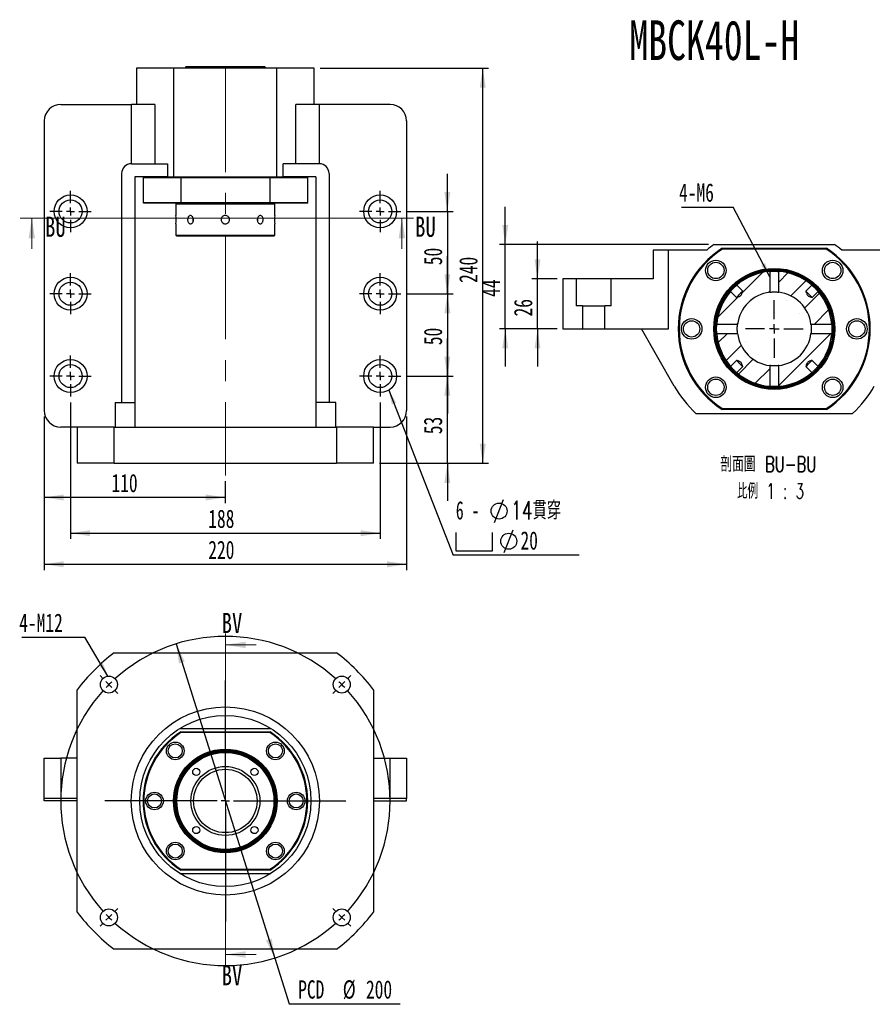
# Model space of a CAD drawing. Header units: millimetres. Extents: x 22 to 332, y 12 to 190.
# Tile 1 of 3: x 22 to 170, y 19 to 190. Entities that reach past the tile are written whole.
import ezdxf

# ---------------------------------------------------------------- set-up
doc = ezdxf.new("R2010")
doc.units = ezdxf.units.MM
doc.linetypes.add('CENTERX2', pattern=[20.32, 12.7, -2.54, 2.54, -2.54])
doc.layers.add('圖層0', color=7, linetype='Continuous')
doc.styles.add('SLDTEXTSTYLE0', font='TXT', dxfattribs={"width": 0.7})
doc.styles.add('SLDTEXTSTYLE1', font='TXT', dxfattribs={"width": 0.7, "bigfont": 'bigfont'})
doc.styles.add('SLDTEXTSTYLE2', font='TXT', dxfattribs={"width": 0.75})
doc.styles.add('SLDTEXTSTYLE3', font='TXT', dxfattribs={"width": 0.633333})
doc.styles.add('SLDTEXTSTYLE4', font='TXT', dxfattribs={"width": 0.625, "bigfont": 'bigfont'})
doc.dimstyles.new('SLDDIMSTYLE0', dxfattribs={"dimtxt": 3.389974, "dimasz": 2.5, "dimexe": 0, "dimexo": 0.0625, "dimgap": 0.847493, "dimtad": 0, "dimtih": 1, "dimtoh": 1, "dimlfac": 3.5, "dimrnd": 1e-09, "dimzin": 12, "dimdsep": 46, "dimtxsty": 'SLDTEXTSTYLE0', "dimsah": 1, "dimcen": 0, "dimadec": 0, "dimazin": 3, "dimtfac": 1, "dimtmove": 0, "dimatfit": 3, "dimfxl": 0, "dimfrac": 2, "dimtolj": 1, "dimtzin": 12, "dimarcsym": 0})
doc.dimstyles.new('SLDDIMSTYLE1', dxfattribs={"dimtxt": 0.18, "dimasz": 2.5, "dimexe": 0, "dimexo": 0.0625, "dimgap": 0, "dimtad": 0, "dimtih": 1, "dimtoh": 1, "dimdec": 0, "dimrnd": 1e-09, "dimzin": 0, "dimdsep": 46, "dimtxsty": 'Standard', "dimsah": 1, "dimcen": 0.09, "dimadec": 0, "dimazin": 0, "dimtfac": 2.5, "dimtdec": 0, "dimtofl": 0, "dimtmove": 0, "dimatfit": 3, "dimfxl": 0, "dimfrac": 2, "dimtolj": 1, "dimtzin": 0, "dimarcsym": 0})
doc.dimstyles.new('SLDDIMSTYLE2', dxfattribs={"dimtxt": 3.389974, "dimasz": 2.5, "dimexe": 0, "dimexo": 0.0625, "dimgap": 0.847493, "dimtad": 1, "dimlfac": 3.5, "dimrnd": 1e-09, "dimzin": 12, "dimdsep": 46, "dimtxsty": 'SLDTEXTSTYLE0', "dimsah": 1, "dimcen": 0.09, "dimadec": 0, "dimazin": 3, "dimtfac": 1, "dimtmove": 0, "dimatfit": 0, "dimfxl": 0, "dimfrac": 2, "dimtolj": 1, "dimtzin": 12, "dimarcsym": 0})
doc.dimstyles.new('SLDDIMSTYLE3', dxfattribs={"dimtxt": 3.389974, "dimasz": 2.5, "dimexe": 0, "dimexo": 0.0625, "dimgap": 0.847493, "dimtad": 1, "dimlfac": 3.5, "dimrnd": 1e-09, "dimzin": 12, "dimdsep": 46, "dimtxsty": 'SLDTEXTSTYLE0', "dimsah": 1, "dimcen": 0.09, "dimadec": 0, "dimazin": 3, "dimtfac": 1, "dimtofl": 0, "dimtmove": 0, "dimatfit": 3, "dimfxl": 0, "dimfrac": 2, "dimtolj": 1, "dimtzin": 12, "dimarcsym": 0})
doc.dimstyles.new('SLDDIMSTYLE4', dxfattribs={"dimtxt": 3.389974, "dimasz": 2.5, "dimexe": 0, "dimexo": 0.0625, "dimgap": 0.847493, "dimtad": 1, "dimlfac": 3, "dimrnd": 1e-09, "dimzin": 12, "dimdsep": 46, "dimtxsty": 'SLDTEXTSTYLE0', "dimsah": 1, "dimcen": 0.09, "dimadec": 0, "dimazin": 3, "dimtfac": 1, "dimtmove": 0, "dimatfit": 0, "dimfxl": 0, "dimfrac": 2, "dimtolj": 1, "dimtzin": 12, "dimarcsym": 0})

# ---------------------------------------------------------------- blocks, each defined once
blk = doc.blocks.new('_D')
at = {"layer": '圖層0', "color": 7}
for p, q in [((48.82, 81.61), (65.93, 27.08)), ((65.93, 27.08), (68.43, 19.13)), ((68.43, 19.13), (87.73, 19.13))]:
    blk.add_line(p, q, dxfattribs=at)
for points in [[(48.82, 81.61), (49.34, 78.22), (50.33, 78.53)], [(65.93, 27.08), (65.41, 30.48), (64.42, 30.16)]]:
    blk.add_solid(points, dxfattribs=at)
at = {"layer": '圖層0', "color": 7, "char_height": 3.175, "attachment_point": 1, "style": 'SLDTEXTSTYLE0'}
for s, insert in [('PCD', (70.01, 23.22)), ('%%c', (77.74, 23.22)), ('200', (81.77, 23.22))]:
    blk.add_mtext(s, dxfattribs=dict(at, insert=insert))
blk = doc.blocks.new('SW_NOTE_0')
at = {"layer": '圖層0', "color": 0}
blk.add_line((-10.94, 0), (0, 0), dxfattribs=at)
at = {"layer": '圖層0', "color": 0, "insert": (-11.41, 4.09), "char_height": 3.175, "attachment_point": 1, "style": 'SLDTEXTSTYLE0'}
blk.add_mtext('4-M12', dxfattribs=at)
blk = doc.blocks.new('SW_CENTERMARKSYMBOL_0')
at = {"layer": '圖層0', "color": 0}
for p, q in [((0, 1.43), (0, 17.04)), ((-1.43, 0), (-17.04, 0)), ((0, 0), (-0.71, 0)), ((0, 0), (0, 0.71)), ((0, 0), (0, -0.71)), ((0, 0), (0.71, 0)), ((1.43, 0), (17.04, 0)), ((0, -1.43), (0, -17.04))]:
    blk.add_line(p, q, dxfattribs=at)
blk = doc.blocks.new('SW_CENTERMARKSYMBOL_1')
at = {"layer": '圖層0', "color": 0}
for p, q in [((-41.42, 1.01), (-41.95, 1.55)), ((-40.41, 0), (-40.91, 0.51)), ((-40.41, 0), (-39.9, -0.51)), ((-20.2, -18.77), (-20.2, 0.71)), ((0, 0), (-0.51, -0.51)), ((0, 0), (0.51, 0.51)), ((1.01, 1.01), (1.55, 1.55)), ((-39.4, -1.01), (-38.86, -1.55)), ((-1.01, -1.01), (-1.55, -1.55)), ((-21.63, -20.2), (-41.12, -20.2)), ((-20.2, -20.2), (-20.92, -20.2)), ((-20.2, -20.2), (-20.2, -19.49)), ((-20.2, -20.2), (-20.2, -20.92)), ((-20.2, -20.2), (-19.49, -20.2)), ((-18.77, -20.2), (0.71, -20.2)), ((-20.2, -21.63), (-20.2, -41.12)), ((-39.4, -39.4), (-38.86, -38.86)), ((-1.01, -39.4), (-1.55, -38.86)), ((-40.41, -40.41), (-40.91, -40.91)), ((-40.41, -40.41), (-39.9, -39.9)), ((0, -40.41), (-0.51, -39.9)), ((0, -40.41), (0.51, -40.91)), ((-41.42, -41.42), (-41.95, -41.95)), ((1.01, -41.42), (1.55, -41.95))]:
    blk.add_line(p, q, dxfattribs=at)
for start, end in [(47.8648, 132.1352), (135, 136.4324), (133.5676, 135), (45, 46.4324), (137.8648, 222.1352), (43.5676, 45), (317.8648, 42.1352), (223.5676, 225), (225, 226.4324), (313.5676, 315), (315, 316.4324), (227.8648, 312.1352)]:
    blk.add_arc((-20.2, -20.2), 28.57, start, end, dxfattribs=at)
blk = doc.blocks.new('_D_1')
at = {"layer": '圖層0', "color": 7}
for p, q in [((95.89, 156.66), (95.89, 163.18)), ((88.8, 156.66), (96.89, 156.66)), ((95.89, 156.66), (95.89, 142.38)), ((88.8, 142.38), (96.89, 142.38)), ((95.89, 142.38), (95.89, 135.86))]:
    blk.add_line(p, q, dxfattribs=at)
for points in [[(95.89, 156.66), (96.41, 160.05), (95.37, 160.05)], [(95.89, 142.38), (95.37, 138.99), (96.41, 138.99)]]:
    blk.add_solid(points, dxfattribs=at)
at = {"layer": '圖層0', "color": 7, "insert": (91.8, 147.34), "char_height": 3.175, "attachment_point": 1, "rotation": 90, "style": 'SLDTEXTSTYLE0'}
blk.add_mtext('50', dxfattribs=at)
blk = doc.blocks.new('_D_2')
at = {"layer": '圖層0', "color": 7}
for p, q in [((95.89, 142.38), (95.89, 148.9)), ((88.8, 142.38), (96.89, 142.38)), ((95.89, 142.38), (95.89, 128.09)), ((88.8, 128.09), (96.89, 128.09)), ((95.89, 128.09), (95.89, 121.57))]:
    blk.add_line(p, q, dxfattribs=at)
for points in [[(95.89, 142.38), (96.41, 145.77), (95.37, 145.77)], [(95.89, 128.09), (95.37, 124.7), (96.41, 124.7)]]:
    blk.add_solid(points, dxfattribs=at)
at = {"layer": '圖層0', "color": 7, "insert": (91.8, 133.46), "char_height": 3.175, "attachment_point": 1, "rotation": 90, "style": 'SLDTEXTSTYLE0'}
blk.add_mtext('50', dxfattribs=at)
blk = doc.blocks.new('_D_3')
at = {"layer": '圖層0', "color": 7}
for p, q in [((95.89, 128.09), (95.89, 134.61)), ((88.8, 128.09), (96.89, 128.09)), ((95.89, 112.95), (95.89, 128.09)), ((84.09, 112.95), (96.89, 112.95)), ((95.89, 112.95), (95.89, 106.43))]:
    blk.add_line(p, q, dxfattribs=at)
for points in [[(95.89, 128.09), (96.41, 131.48), (95.37, 131.48)], [(95.89, 112.95), (95.37, 109.56), (96.41, 109.56)]]:
    blk.add_solid(points, dxfattribs=at)
at = {"layer": '圖層0', "color": 7, "insert": (91.8, 118), "char_height": 3.175, "attachment_point": 1, "rotation": 90, "style": 'SLDTEXTSTYLE0'}
blk.add_mtext('53', dxfattribs=at)
blk = doc.blocks.new('_D_4')
at = {"layer": '圖層0', "color": 7}
for p, q in [((30.52, 123.52), (30.52, 99.82)), ((84.23, 123.52), (84.23, 99.82)), ((30.52, 100.82), (84.23, 100.82))]:
    blk.add_line(p, q, dxfattribs=at)
for points in [[(30.52, 100.82), (33.91, 100.3), (33.91, 101.35)], [(84.23, 100.82), (80.84, 101.35), (80.84, 100.3)]]:
    blk.add_solid(points, dxfattribs=at)
at = {"layer": '圖層0', "color": 7, "insert": (54.41, 104.92), "char_height": 3.175, "attachment_point": 1, "style": 'SLDTEXTSTYLE0'}
blk.add_mtext('188', dxfattribs=at)
blk = doc.blocks.new('_D_5')
at = {"layer": '圖層0', "color": 7}
for p, q in [((25.95, 121.09), (25.95, 94.43)), ((88.8, 121.09), (88.8, 94.43)), ((25.95, 95.43), (88.8, 95.43))]:
    blk.add_line(p, q, dxfattribs=at)
for points in [[(25.95, 95.43), (29.34, 94.91), (29.34, 95.95)], [(88.8, 95.43), (85.41, 95.95), (85.41, 94.91)]]:
    blk.add_solid(points, dxfattribs=at)
at = {"layer": '圖層0', "color": 7, "insert": (54.41, 99.52), "char_height": 3.175, "attachment_point": 1, "style": 'SLDTEXTSTYLE0'}
blk.add_mtext('220', dxfattribs=at)
blk = doc.blocks.new('_D_6')
at = {"layer": '圖層0', "color": 7}
for p, q in [((25.95, 121.09), (25.95, 106.02)), ((57.37, 109.85), (57.37, 106.02)), ((57.37, 107.02), (25.95, 107.02))]:
    blk.add_line(p, q, dxfattribs=at)
for points in [[(25.95, 107.02), (29.34, 106.5), (29.34, 107.54)], [(57.37, 107.02), (53.98, 107.54), (53.98, 106.5)]]:
    blk.add_solid(points, dxfattribs=at)
at = {"layer": '圖層0', "color": 7, "insert": (37.62, 111.12), "char_height": 3.175, "attachment_point": 1, "style": 'SLDTEXTSTYLE0'}
blk.add_mtext('110', dxfattribs=at)
blk = doc.blocks.new('_D_7')
at = {"layer": '圖層0', "color": 7}
for p, q in [((73.8, 181.52), (103.03, 181.52)), ((102.03, 112.95), (102.03, 181.52)), ((84.09, 112.95), (103.03, 112.95))]:
    blk.add_line(p, q, dxfattribs=at)
for points in [[(102.03, 181.52), (101.51, 178.13), (102.55, 178.13)], [(102.03, 112.95), (102.55, 116.34), (101.51, 116.34)]]:
    blk.add_solid(points, dxfattribs=at)
at = {"layer": '圖層0', "color": 7, "insert": (97.94, 144.26), "char_height": 3.175, "attachment_point": 1, "rotation": 90, "style": 'SLDTEXTSTYLE0'}
blk.add_mtext('240', dxfattribs=at)
blk = doc.blocks.new('SW_SYMBOL_HOLE_DIAM')
at = {"layer": '圖層0', "color": 0}
blk.add_line((300, 0), (700, 1000), dxfattribs=at)
blk.add_circle((500, 500), 350, dxfattribs=at)
blk = doc.blocks.new('SW_SYMBOL_HOLE_SPOT')
at = {"layer": '圖層0', "color": 0}
for p, q in [((0, 875), (0, 75)), ((1600, 75), (1600, 875)), ((0, 75), (1600, 75))]:
    blk.add_line(p, q, dxfattribs=at)
blk = doc.blocks.new('SW_NOTE_1')
at = {"layer": '圖層0', "color": 0}
blk.add_line((21.86, 0), (0, 0), dxfattribs=at)
at = {"layer": '圖層0', "color": 0, "xscale": 0.003964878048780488, "yscale": 0.003964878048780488, "zscale": 0.003964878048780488}
for name, p in [('SW_SYMBOL_HOLE_DIAM', (5.96, 5.7)), ('SW_SYMBOL_HOLE_SPOT', (0.44, 0.46)), ('SW_SYMBOL_HOLE_DIAM', (7.64, 0.46))]:
    blk.add_blockref(name, p, dxfattribs=at)
at = {"layer": '圖層0', "color": 0, "char_height": 3.175, "attachment_point": 1}
for s, insert, style in [('6 -', (0.44, 9.4), 'SLDTEXTSTYLE3'), ('14\\M+18AD1\\M+190FA', (9.98, 9.4), 'SLDTEXTSTYLE1'), ('20', (11.66, 4.16), 'SLDTEXTSTYLE0')]:
    blk.add_mtext(s, dxfattribs=dict(at, insert=insert, style=style))
blk = doc.blocks.new('SW_CENTERMARKSYMBOL_2')
at = {"layer": '圖層0', "color": 0}
for p, q in [((0, 1.43), (0, 3.57)), ((-1.43, 0), (-3.57, 0)), ((0, 0), (-0.71, 0)), ((0, 0), (0, 0.71)), ((0, 0), (0, -0.71)), ((0, 0), (0.71, 0)), ((1.43, 0), (3.57, 0)), ((0, -1.43), (0, -3.57))]:
    blk.add_line(p, q, dxfattribs=at)
blk = doc.blocks.new('SW_CENTERMARKSYMBOL_3')
at = {"layer": '圖層0', "color": 0}
for p, q in [((0, 1.43), (0, 3.57)), ((-1.43, 0), (-3.57, 0)), ((0, 0), (-0.71, 0)), ((0, 0), (0, 0.71)), ((0, 0), (0, -0.71)), ((0, 0), (0.71, 0)), ((1.43, 0), (3.57, 0)), ((0, -1.43), (0, -3.57))]:
    blk.add_line(p, q, dxfattribs=at)
blk = doc.blocks.new('SW_CENTERMARKSYMBOL_4')
at = {"layer": '圖層0', "color": 0}
for p, q in [((0, 1.43), (0, 3.57)), ((-1.43, 0), (-3.57, 0)), ((0, 0), (-0.71, 0)), ((0, 0), (0, 0.71)), ((0, 0), (0, -0.71)), ((0, 0), (0.71, 0)), ((1.43, 0), (3.57, 0)), ((0, -1.43), (0, -3.57))]:
    blk.add_line(p, q, dxfattribs=at)
blk = doc.blocks.new('SW_CENTERMARKSYMBOL_5')
at = {"layer": '圖層0', "color": 0}
for p, q in [((0, 1.43), (0, 3.57)), ((-1.43, 0), (-3.57, 0)), ((0, 0), (-0.71, 0)), ((0, 0), (0, 0.71)), ((0, 0), (0, -0.71)), ((0, 0), (0.71, 0)), ((1.43, 0), (3.57, 0)), ((0, -1.43), (0, -3.57))]:
    blk.add_line(p, q, dxfattribs=at)
blk = doc.blocks.new('SW_CENTERMARKSYMBOL_6')
at = {"layer": '圖層0', "color": 0}
for p, q in [((0, 1.43), (0, 3.57)), ((-1.43, 0), (-3.57, 0)), ((0, 0), (-0.71, 0)), ((0, 0), (0, 0.71)), ((0, 0), (0, -0.71)), ((0, 0), (0.71, 0)), ((1.43, 0), (3.57, 0)), ((0, -1.43), (0, -3.57))]:
    blk.add_line(p, q, dxfattribs=at)
blk = doc.blocks.new('SW_CENTERMARKSYMBOL_7')
at = {"layer": '圖層0', "color": 0}
for p, q in [((0, 1.43), (0, 3.57)), ((-1.43, 0), (-3.57, 0)), ((0, 0), (-0.71, 0)), ((0, 0), (0, 0.71)), ((0, 0), (0, -0.71)), ((0, 0), (0.71, 0)), ((1.43, 0), (3.57, 0)), ((0, -1.43), (0, -3.57))]:
    blk.add_line(p, q, dxfattribs=at)
blk = doc.blocks.new('_D_8')
at = {"layer": '圖層0', "color": 7}
for p, q in [((111.53, 144.95), (111.53, 151.47)), ((114.94, 144.95), (110.53, 144.95)), ((111.53, 136.28), (111.53, 144.95)), ((114.94, 136.28), (110.53, 136.28)), ((111.53, 136.28), (111.53, 129.76))]:
    blk.add_line(p, q, dxfattribs=at)
for points in [[(111.53, 144.95), (112.05, 148.34), (111.01, 148.34)], [(111.53, 136.28), (111.01, 132.89), (112.05, 132.89)]]:
    blk.add_solid(points, dxfattribs=at)
at = {"layer": '圖層0', "color": 7, "insert": (107.44, 138.44), "char_height": 3.175, "attachment_point": 1, "rotation": 90, "style": 'SLDTEXTSTYLE0'}
blk.add_mtext('26', dxfattribs=at)
blk = doc.blocks.new('_D_9')
at = {"layer": '圖層0', "color": 7}
for p, q in [((105.94, 150.95), (105.94, 157.47)), ((141.17, 150.95), (104.94, 150.95)), ((105.94, 136.28), (105.94, 150.95)), ((114.94, 136.28), (104.94, 136.28)), ((105.94, 136.28), (105.94, 129.76))]:
    blk.add_line(p, q, dxfattribs=at)
for points in [[(105.94, 150.95), (106.46, 154.34), (105.41, 154.34)], [(105.94, 136.28), (105.41, 132.89), (106.46, 132.89)]]:
    blk.add_solid(points, dxfattribs=at)
at = {"layer": '圖層0', "color": 7, "insert": (101.84, 141.84), "char_height": 3.175, "attachment_point": 1, "rotation": 90, "style": 'SLDTEXTSTYLE0'}
blk.add_mtext('44', dxfattribs=at)
blk = doc.blocks.new('SW_NOTE_2')
at = {"layer": '圖層0', "color": 0, "char_height": 2.6458, "attachment_point": 2}
for s, insert, style in [('\\M+19655\\M+196CA\\M+19AA4 BU-BU', (9.88, 3.41), 'SLDTEXTSTYLE1'), ('\\M+194E4\\M+197E1 1 : 3', (10.25, -1.26), 'SLDTEXTSTYLE4')]:
    blk.add_mtext(s, dxfattribs=dict(at, insert=insert, style=style))
blk = doc.blocks.new('SW_NOTE_3')
at = {"layer": '圖層0', "color": 0}
blk.add_line((-8.96, 0), (0, 0), dxfattribs=at)
at = {"layer": '圖層0', "color": 0, "insert": (-9.37, 4.11), "char_height": 3.175, "attachment_point": 1, "style": 'SLDTEXTSTYLE0'}
blk.add_mtext('4-M6', dxfattribs=at)
blk = doc.blocks.new('SW_CENTERMARKSYMBOL_8')
at = {"layer": '圖層0', "color": 0}
for p, q in [((0, 1.67), (0, 5)), ((-1.67, 0), (-5, 0)), ((0, 0), (-0.83, 0)), ((0, 0), (0, 0.83)), ((0, 0), (0, -0.83)), ((0, 0), (0.83, 0)), ((1.67, 0), (5, 0)), ((0, -1.67), (0, -5))]:
    blk.add_line(p, q, dxfattribs=at)

msp = doc.modelspace()

# ---------------------------------------------------------------- hatches: boundary and pattern name
at = {"linetype": 'Continuous', "lineweight": 18}
h = msp.add_hatch(dxfattribs=at)
h.set_pattern_fill('ANSI31', style=0)
edge = h.paths.add_edge_path(flags=0)
edge.add_line((146.0924, 143.8736), (147.1324, 142.8335))
edge.add_spline(control_points=[(147.1324, 142.8335), (147.0741, 142.6326), (147.0191, 142.4273), (146.9207, 142.2428), (146.8819, 142.17), (146.8313, 142.101), (146.7681, 142.048), (146.7058, 141.9958), (146.6324, 141.957), (146.558, 141.9244), (146.4325, 141.8694), (146.3012, 141.8282), (146.17, 141.7885), (146.131, 141.7767), (146.0918, 141.7652), (146.0527, 141.7538)], knot_values=[0.00944229, 0.00944229, 0.00944229, 0.00944229, 0.01132766, 0.01132766, 0.01132766, 0.01207296, 0.01207296, 0.01207296, 0.01280124, 0.01280124, 0.01280124, 0.01402452, 0.01402452, 0.01402452, 0.01438833, 0.01438833, 0.01438833, 0.01438833], weights=[1, 1, 1, 1, 1, 1, 1, 1, 1, 1, 1, 1, 1, 1, 1, 1], degree=3, periodic=0)
edge.add_line((146.0527, 141.7538), (145.0126, 142.7938))
edge.add_arc((152.6029, 136.2833), 10, 139.37869, 175.516963)
edge.add_line((142.6335, 137.0649), (146.2341, 137.0649))
edge.add_arc((152.6029, 136.2833), 6.4167, 96.996801, 173.003199, ccw=False)
edge.add_line((151.8213, 142.6521), (151.8213, 146.2527))
edge.add_arc((152.6029, 136.2833), 10, 94.483037, 130.62131)
h = msp.add_hatch(dxfattribs=at)
h.set_pattern_fill('ANSI31', style=0)
edge = h.paths.add_edge_path(flags=0)
edge.add_line((158.0735, 142.8335), (159.1135, 143.8736))
edge.add_arc((152.6029, 136.2833), 10, 49.37869, 85.516963)
edge.add_line((153.3846, 146.2527), (153.3846, 142.6521))
edge.add_arc((152.6029, 136.2833), 6.4167, 6.996801, 83.003199, ccw=False)
edge.add_line((158.9718, 137.0649), (162.5723, 137.0649))
edge.add_arc((152.6029, 136.2833), 10, 4.483037, 40.62131)
edge.add_line((160.1932, 142.7938), (159.1532, 141.7538))
edge.add_spline(control_points=[(159.1532, 141.7538), (158.9523, 141.8121), (158.747, 141.8671), (158.5624, 141.9655), (158.4897, 142.0044), (158.4207, 142.0549), (158.3677, 142.1181), (158.3155, 142.1804), (158.2767, 142.2538), (158.2441, 142.3282), (158.1891, 142.4537), (158.1479, 142.585), (158.1082, 142.7162), (158.0964, 142.7552), (158.0848, 142.7944), (158.0735, 142.8335)], knot_values=[0.00944229, 0.00944229, 0.00944229, 0.00944229, 0.01132766, 0.01132766, 0.01132766, 0.01207296, 0.01207296, 0.01207296, 0.01280124, 0.01280124, 0.01280124, 0.01402452, 0.01402452, 0.01402452, 0.01438833, 0.01438833, 0.01438833, 0.01438833], weights=[1, 1, 1, 1, 1, 1, 1, 1, 1, 1, 1, 1, 1, 1, 1, 1], degree=3, periodic=0)
h = msp.add_hatch(dxfattribs=at)
h.set_pattern_fill('ANSI31', style=0)
edge = h.paths.add_edge_path(flags=0)
edge.add_spline(control_points=[(146.0527, 130.8127), (146.0918, 130.8014), (146.131, 130.7898), (146.17, 130.778), (146.3012, 130.7383), (146.4325, 130.6972), (146.558, 130.6421), (146.6324, 130.6095), (146.7058, 130.5707), (146.7681, 130.5185), (146.8313, 130.4656), (146.8819, 130.3965), (146.9207, 130.3238), (147.0191, 130.1392), (147.0741, 129.9339), (147.1324, 129.733)], knot_values=[0.00201175, 0.00201175, 0.00201175, 0.00201175, 0.00237879, 0.00237879, 0.00237879, 0.00361292, 0.00361292, 0.00361292, 0.00434766, 0.00434766, 0.00434766, 0.00509957, 0.00509957, 0.00509957, 0.00700167, 0.00700167, 0.00700167, 0.00700167], weights=[1, 1, 1, 1, 1, 1, 1, 1, 1, 1, 1, 1, 1, 1, 1, 1], degree=3, periodic=0)
edge.add_line((147.1324, 129.733), (146.0924, 128.693))
edge.add_arc((152.6029, 136.2833), 10, 229.37869, 265.516963)
edge.add_line((151.8213, 126.3139), (151.8213, 129.9144))
edge.add_arc((152.6029, 136.2833), 6.4167, 186.996801, 263.003199, ccw=False)
edge.add_line((146.2341, 135.5016), (142.6335, 135.5016))
edge.add_arc((152.6029, 136.2833), 10, 184.483037, 220.62131)
edge.add_line((145.0126, 129.7727), (146.0527, 130.8127))
h = msp.add_hatch(dxfattribs=at)
h.set_pattern_fill('ANSI31', style=0)
edge = h.paths.add_edge_path(flags=0)
edge.add_spline(control_points=[(158.0735, 129.733), (158.1319, 129.9345), (158.187, 130.1404), (158.286, 130.3253), (158.3191, 130.3871), (158.3601, 130.4461), (158.4109, 130.4945), (158.4649, 130.5459), (158.53, 130.5859), (158.597, 130.6186), (158.7734, 130.7048), (158.9646, 130.758), (159.1532, 130.8127)], knot_values=[0.00436525, 0.00436525, 0.00436525, 0.00436525, 0.00624983, 0.00624983, 0.00624983, 0.00687353, 0.00687353, 0.00687353, 0.00753712, 0.00753712, 0.00753712, 0.00928642, 0.00928642, 0.00928642, 0.00928642], weights=[1, 1, 1, 1, 1, 1, 1, 1, 1, 1, 1, 1, 1], degree=3, periodic=0)
edge.add_line((159.1532, 130.8127), (160.1932, 129.7727))
edge.add_arc((152.6029, 136.2833), 10, 319.37869, 355.516963)
edge.add_line((162.5723, 135.5016), (158.9718, 135.5016))
edge.add_arc((152.6029, 136.2833), 6.4167, 276.996801, 353.003199, ccw=False)
edge.add_line((153.3846, 129.9144), (153.3846, 126.3139))
edge.add_arc((152.6029, 136.2833), 10, 274.483037, 310.62131)
edge.add_line((159.1135, 128.693), (158.0735, 129.733))

# ---------------------------------------------------------------- linework, layer by layer
at = {"color": 7, "linetype": 'Continuous', "lineweight": 25}
for p, q in [((41.9457, 181.5219), (41.9457, 175.2362)), ((48.43, 181.5219), (41.9457, 181.5219)), ((48.43, 162.6648), (48.43, 181.5219)), ((66.3185, 181.5219), (48.43, 181.5219)), ((50.6028, 181.8076), (50.3171, 181.5219)), ((50.6028, 181.8076), (63.4644, 181.8076)), ((63.4644, 181.8076), (64.1457, 181.8076)), ((64.4314, 181.5219), (64.1457, 181.8076)), ((72.8028, 181.5219), (66.3185, 181.5219)), ((66.3185, 162.6648), (66.3185, 181.5219)), ((72.8028, 175.2362), (72.8028, 181.5219)), ((28.8028, 175.2362), (41.091, 175.2362)), ((41.091, 164.9505), (41.091, 175.2362)), ((45.1618, 175.2362), (41.091, 175.2362)), ((45.1618, 175.2362), (45.1618, 164.9505)), ((69.5867, 164.9505), (69.5867, 175.2362)), ((73.6575, 175.2362), (69.5867, 175.2362)), ((73.6575, 175.2362), (73.6575, 164.9505)), ((85.9457, 175.2362), (73.6575, 175.2362)), ((25.9457, 172.3791), (25.9457, 122.0933)), ((88.8028, 172.3791), (88.8028, 122.0933)), ((41.0885, 164.9505), (47.3335, 164.9505)), ((47.3335, 164.9505), (47.3335, 162.6648)), ((67.415, 162.6648), (67.415, 164.9505)), ((73.66, 164.9505), (67.415, 164.9505)), ((39.3743, 163.2362), (39.3743, 123.5219)), ((47.3335, 162.6648), (41.66, 162.6648)), ((41.66, 162.6648), (41.66, 123.5219)), ((43.2314, 162.6648), (43.0885, 162.5219)), ((43.0885, 162.5219), (43.0885, 158.2362)), ((49.623, 162.5219), (43.0885, 162.5219)), ((47.3335, 162.6648), (48.43, 162.6648)), ((48.43, 162.6648), (66.3185, 162.6648)), ((49.6653, 162.6648), (49.623, 162.5219)), ((65.1255, 162.5219), (49.623, 162.5219)), ((49.623, 162.5219), (49.623, 158.2362)), ((65.1255, 162.5219), (65.0832, 162.6648)), ((71.66, 162.5219), (65.1255, 162.5219)), ((65.1255, 158.2362), (65.1255, 162.5219)), ((66.3185, 162.6648), (67.415, 162.6648)), ((73.0885, 162.6648), (67.415, 162.6648)), ((71.66, 162.5219), (71.5171, 162.6648)), ((71.66, 158.2362), (71.66, 162.5219)), ((73.0885, 162.6648), (73.0885, 123.5219)), ((75.3743, 163.2362), (75.3743, 123.5219)), ((43.0885, 158.2362), (43.2314, 158.0933)), ((43.0885, 158.2362), (49.623, 158.2362)), ((49.6653, 158.0933), (43.2314, 158.0933)), ((48.9457, 158.0933), (48.8028, 157.9505)), ((48.8028, 157.9505), (48.8028, 155.9557)), ((65.9457, 157.9505), (48.8028, 157.9505)), ((49.623, 158.2362), (65.1255, 158.2362)), ((49.623, 158.2362), (49.6653, 158.0933)), ((65.0832, 158.0933), (49.6653, 158.0933)), ((65.0832, 158.0933), (65.1255, 158.2362)), ((71.5171, 158.0933), (65.0832, 158.0933)), ((65.1255, 158.2362), (71.66, 158.2362)), ((65.9457, 157.9505), (65.8028, 158.0933)), ((65.9457, 155.9648), (65.9457, 157.9505)), ((71.5171, 158.0933), (71.66, 158.2362)), ((48.8028, 154.5076), (48.8028, 152.5219)), ((65.9457, 152.5219), (65.9457, 154.5166)), ((48.8028, 152.5219), (48.9457, 152.379)), ((48.8028, 152.5219), (57.3743, 152.5219)), ((57.3743, 152.379), (48.9457, 152.379)), ((57.3743, 152.5219), (65.9457, 152.5219)), ((65.8028, 152.379), (57.3743, 152.379)), ((65.8028, 152.379), (65.9457, 152.5219)), ((142.168, 150.9499), (163.0379, 150.9499)), ((131.6029, 149.9499), (131.6029, 144.9499)), ((134.2696, 149.9499), (131.6029, 149.9499)), ((134.2696, 136.2833), (134.2696, 149.9499)), ((140.8888, 149.9499), (134.2696, 149.9499)), ((143.5598, 150.2833), (143.6091, 150.1166)), ((143.5598, 150.2833), (161.646, 150.2833)), ((161.5968, 150.1166), (143.6091, 150.1166)), ((161.5968, 150.1166), (161.646, 150.2833)), ((170.9363, 149.9499), (164.3171, 149.9499)), ((151.8213, 146.2527), (151.8213, 142.6521)), ((153.3846, 142.6521), (153.3846, 146.2527)), ((115.9363, 144.9499), (115.9363, 136.2833)), ((118.2143, 144.9499), (115.9363, 144.9499)), ((118.2143, 144.9499), (118.2143, 140.2833)), ((124.3249, 144.9499), (118.2143, 144.9499)), ((124.3249, 140.2833), (124.3249, 144.9499)), ((131.6029, 144.9499), (124.3249, 144.9499)), ((147.1324, 142.8335), (146.0924, 143.8736)), ((159.1135, 143.8736), (158.0735, 142.8335)), ((145.0126, 142.7938), (146.0527, 141.7538)), ((159.1532, 141.7538), (160.1932, 142.7938)), ((119.3543, 140.2833), (118.2143, 140.2833)), ((119.3543, 140.2833), (119.3543, 136.2833)), ((119.3543, 140.2833), (123.1849, 140.2833)), ((123.1849, 136.2833), (123.1849, 140.2833)), ((124.3249, 140.2833), (123.1849, 140.2833)), ((146.2341, 137.0649), (142.6335, 137.0649)), ((162.5723, 137.0649), (158.9718, 137.0649)), ((115.9363, 136.2833), (119.3543, 136.2833)), ((119.3543, 136.2833), (123.1849, 136.2833)), ((123.1849, 136.2833), (134.2696, 136.2833)), ((135.2471, 126.3447), (129.5559, 136.2833)), ((142.6335, 135.5016), (146.2341, 135.5016)), ((158.9718, 135.5016), (162.5723, 135.5016)), ((146.0527, 130.8127), (145.0126, 129.7727)), ((151.8213, 129.9144), (151.8213, 126.3139)), ((153.3846, 126.3139), (153.3846, 129.9144)), ((160.1932, 129.7727), (159.1532, 130.8127)), ((146.0924, 128.693), (147.1324, 129.733)), ((158.0735, 129.733), (159.1135, 128.693)), ((38.2314, 123.5219), (41.66, 123.5219)), ((38.2314, 123.5219), (38.2314, 119.2362)), ((41.66, 123.5219), (41.66, 119.2362)), ((76.5171, 123.5219), (73.0885, 123.5219)), ((73.0885, 123.5219), (73.0885, 119.2362)), ((76.5171, 119.2362), (76.5171, 123.5219)), ((139.0056, 121.6166), (166.2003, 121.6166)), ((143.5598, 122.2833), (143.6091, 122.4499)), ((161.646, 122.2833), (143.5598, 122.2833)), ((143.6091, 122.4499), (161.5968, 122.4499)), ((161.5968, 122.4499), (161.646, 122.2833)), ((31.66, 119.2362), (28.8028, 119.2362)), ((38.0885, 119.2362), (31.66, 119.2362)), ((31.66, 119.2362), (31.66, 112.9505)), ((38.0885, 112.9505), (38.0885, 119.2362)), ((38.0885, 119.2362), (76.66, 119.2362)), ((76.66, 119.2362), (76.66, 112.9505)), ((83.0885, 119.2362), (76.66, 119.2362)), ((83.0885, 112.9505), (83.0885, 119.2362)), ((83.0885, 119.2362), (85.9457, 119.2362)), ((38.0885, 112.9505), (31.66, 112.9505)), ((38.0885, 112.9505), (76.66, 112.9505)), ((83.0885, 112.9505), (76.66, 112.9505)), ((38.0885, 80.0597), (76.66, 80.0597)), ((31.66, 35.0597), (31.66, 73.6311)), ((83.0885, 73.6311), (83.0885, 35.0597)), ((49.4563, 66.9168), (65.2922, 66.9168)), ((49.623, 66.3454), (49.6653, 66.2025)), ((49.623, 66.3454), (65.1255, 66.3454)), ((65.0832, 66.2025), (49.6653, 66.2025)), ((65.0832, 66.2025), (65.1255, 66.3454)), ((25.9457, 54.774), (25.9457, 61.774)), ((25.9457, 61.774), (28.8028, 61.774)), ((28.8028, 61.774), (28.8028, 54.774)), ((31.66, 61.774), (28.8028, 61.774)), ((83.0885, 61.774), (85.9457, 61.774)), ((85.9457, 54.774), (85.9457, 61.774)), ((85.9457, 61.774), (88.8028, 61.774)), ((88.8028, 61.774), (88.8028, 54.774)), ((28.8028, 54.774), (25.9457, 54.774)), ((25.9457, 54.3454), (25.9457, 54.774)), ((31.66, 54.774), (28.8028, 54.774)), ((85.9457, 54.774), (83.0885, 54.774)), ((88.8028, 54.774), (85.9457, 54.774)), ((88.8028, 54.3454), (88.8028, 54.774)), ((31.66, 54.3454), (25.9457, 54.3454)), ((83.0885, 54.3454), (88.8028, 54.3454)), ((49.4563, 41.774), (65.2922, 41.774)), ((49.623, 42.3454), (49.6653, 42.4882)), ((65.1255, 42.3454), (49.623, 42.3454)), ((49.6653, 42.4882), (65.0832, 42.4882)), ((65.0832, 42.4882), (65.1255, 42.3454)), ((76.66, 28.6311), (38.0885, 28.6311))]:
    msp.add_line(p, q, dxfattribs=at)
at = {"color": 7, "linetype": 'Continuous', "lineweight": 18}
for p, q in [((90.0038, 155.5225), (21.8026, 155.5225)), ((23.8026, 150.2025), (23.8026, 155.5225)), ((88.0038, 150.2025), (88.0038, 155.5225)), ((57.3743, 83.4337), (57.3743, 25.7013)), ((62.6943, 81.4337), (57.3743, 81.4337)), ((62.6943, 27.7013), (57.3743, 27.7013))]:
    msp.add_line(p, q, dxfattribs=at)
at = {"color": 7, "linetype": 'Continuous', "lineweight": 25, "flags": 128}
for points in [[(63.0311, 155.2362), (63.0037, 155.4681), (62.9773, 155.5571)], [(62.9762, 154.9124), (63.0037, 155.0043), (63.0311, 155.2362)], [(147.1324, 142.8335), (147.0425, 142.7436), (146.9151, 142.6162), (146.7608, 142.462), (146.5925, 142.2937), (146.4243, 142.1254), (146.27, 141.9711), (146.1426, 141.8437), (146.0527, 141.7538)], [(159.1532, 141.7538), (159.0633, 141.8437), (158.9359, 141.9711), (158.7816, 142.1254), (158.6133, 142.2937), (158.4451, 142.462), (158.2908, 142.6162), (158.1634, 142.7436), (158.0735, 142.8335)], [(146.0527, 130.8127), (146.1426, 130.7228), (146.27, 130.5954), (146.4243, 130.4411), (146.5925, 130.2729), (146.7608, 130.1046), (146.9151, 129.9503), (147.0425, 129.8229), (147.1324, 129.733)], [(158.0735, 129.733), (158.1634, 129.8229), (158.2908, 129.9503), (158.4451, 130.1046), (158.6133, 130.2729), (158.7816, 130.4411), (158.9359, 130.5954), (159.0633, 130.7228), (159.1532, 130.8127)]]:
    msp.add_lwpolyline(points, dxfattribs=at)
at = {"color": 7, "linetype": 'Continuous', "lineweight": 25}
for centre, radius in [((30.5171, 156.6648), 2.8571), ((84.2314, 156.6648), 2.8571), ((30.5171, 156.6648), 2), ((84.2314, 156.6648), 2), ((142.4677, 146.4185), 1.7833), ((142.4677, 146.4185), 1.4167), ((162.7381, 146.4185), 1.7833), ((162.7381, 146.4185), 1.4167), ((152.6029, 136.2833), 10.5), ((152.6029, 136.2833), 10.3333), ((152.6029, 136.2833), 10.1667), ((30.5171, 142.379), 2.8571), ((30.5171, 142.379), 2), ((84.2314, 142.379), 2.8571), ((84.2314, 142.379), 2), ((138.2696, 136.2833), 1.7833), ((138.2696, 136.2833), 1.4167), ((166.9363, 136.2833), 1.7833), ((166.9363, 136.2833), 1.4167), ((30.5171, 128.0933), 2.8571), ((30.5171, 128.0933), 2), ((84.2314, 128.0933), 2.8571), ((84.2314, 128.0933), 2), ((142.4677, 126.1481), 1.7833), ((142.4677, 126.1481), 1.4167), ((162.7381, 126.1481), 1.7833), ((162.7381, 126.1481), 1.4167), ((37.1712, 74.5484), 1.4714), ((77.5773, 74.5484), 1.4714), ((57.3743, 54.3454), 16.3286), ((57.3743, 54.3454), 14.8571), ((48.6869, 63.0327), 1.5286), ((48.6869, 63.0327), 1.2143), ((57.3743, 54.3454), 9), ((66.0616, 63.0327), 1.5286), ((66.0616, 63.0327), 1.2143), ((57.3743, 54.3454), 8.8571), ((57.3743, 54.3454), 8.7143), ((57.3743, 54.3454), 8.5714), ((57.3743, 54.3454), 8.4286), ((57.3743, 54.3454), 5.9857), ((52.3235, 59.3961), 0.6143), ((57.3743, 54.3454), 5.5), ((62.425, 59.3961), 0.6143), ((45.0885, 54.3454), 1.5286), ((45.0885, 54.3454), 1.2143), ((69.66, 54.3454), 1.5286), ((69.66, 54.3454), 1.2143), ((52.3235, 49.2946), 0.6143), ((62.425, 49.2946), 0.6143), ((48.6869, 45.6581), 1.5286), ((48.6869, 45.6581), 1.2143), ((66.0616, 45.6581), 1.5286), ((66.0616, 45.6581), 1.2143), ((37.1712, 34.1423), 1.4714), ((77.5773, 34.1423), 1.4714)]:
    msp.add_circle(centre, radius, dxfattribs=at)
for centre, radius, start, end in [((28.8028, 172.379), 2.8571, 90, 180), ((85.9457, 172.379), 2.8571, 0, 90), ((41.0885, 163.2362), 1.7143, 90, 180), ((73.66, 163.2362), 1.7143, 0, 90), ((40.2479, 155.2362), 8.5859, 355.132397, 4.807508), ((52.6972, 155.2363), 0.98, 161.074152, 199.258111), ((74.5006, 155.2362), 8.5859, 175.132387, 184.807519), ((152.6029, 136.2833), 18, 125.430945, 130.601061), ((152.6029, 136.2833), 18, 49.398939, 54.569055), ((152.6029, 136.2833), 16.6667, 122.85988, 237.14012), ((152.6029, 136.2833), 16.5, 123.030152, 236.969848), ((152.6029, 136.2833), 16.5, 303.030152, 56.969848), ((152.6029, 136.2833), 16.6667, 302.85988, 57.14012), ((152.6029, 136.2833), 10, 94.483037, 130.62131), ((152.6029, 136.2833), 10, 49.37869, 85.516963), ((152.6029, 136.2833), 10, 139.37869, 175.516963), ((152.6029, 136.2833), 6.4167, 96.996801, 173.003199), ((152.6029, 136.2833), 6.4167, 6.996801, 83.003199), ((152.6029, 136.2833), 10, 4.483037, 40.62131), ((152.6029, 136.2833), 10, 184.483037, 220.62131), ((152.6029, 136.2833), 6.4167, 186.996801, 263.003199), ((152.6029, 136.2833), 6.4167, 276.996801, 353.003199), ((152.6029, 136.2833), 10, 319.37869, 355.516963), ((152.6029, 136.2833), 10, 229.37869, 265.516963), ((152.6029, 136.2833), 10, 274.483037, 310.62131), ((152.6029, 136.2833), 20, 209.797016, 227.166572), ((152.6029, 136.2833), 20, 312.833428, 330.202984), ((28.8028, 122.0933), 2.8571, 180, 270), ((85.9457, 122.0933), 2.8571, 270, 0), ((57.3743, 54.3454), 32.1429, 126.869898, 143.130102), ((57.3743, 54.3454), 32.1429, 36.869898, 53.130102), ((57.3743, 54.3454), 14.2857, 122.85988, 237.14012), ((57.3743, 54.3454), 14.1429, 123.030152, 236.969848), ((57.3743, 54.3454), 14.1429, 303.030152, 56.969848), ((57.3743, 54.3454), 14.2857, 302.85988, 57.14012), ((57.3743, 54.3454), 32.1429, 216.869898, 233.130102), ((57.3743, 54.3454), 32.1429, 306.869898, 323.130102)]:
    msp.add_arc(centre, radius, start, end, dxfattribs=at)
for points, knots in [([(51.8395, 155.2362), (51.8335, 155.156), (51.8214, 154.9957), (51.728, 154.7822), (51.5927, 154.6196), (51.4274, 154.5262), (51.2542, 154.513), (51.0926, 154.581), (50.9593, 154.7225), (50.8667, 154.9219), (50.8233, 155.157), (50.8327, 155.4007), (50.8939, 155.6256), (51.0018, 155.807), (51.147, 155.9243), (51.3151, 155.9641), (51.4875, 155.922), (51.6446, 155.803), (51.7656, 155.6202), (51.8304, 155.4201), (51.8369, 155.2881), (51.8395, 155.2362)], [0, 0, 0, 0, 0.05356144, 0.10711844, 0.16079277, 0.21454387, 0.26816794, 0.32166019, 0.37521968, 0.42894151, 0.48266806, 0.5362333, 0.58972282, 0.64334057, 0.69709008, 0.75077009, 0.80428811, 0.85780415, 0.91148009, 0.96523035, 1, 1, 1, 1]), ([(57.3743, 154.5076), (57.2925, 154.5156), (57.129, 154.5317), (56.9112, 154.6568), (56.7453, 154.8412), (56.6501, 155.072), (56.6366, 155.3207), (56.7059, 155.5595), (56.8502, 155.7621), (57.0536, 155.9059), (57.2934, 155.9743), (57.5419, 155.9595), (57.7713, 155.8635), (57.9563, 155.6972), (58.0761, 155.4786), (58.1167, 155.2327), (58.0738, 154.9876), (57.9525, 154.7703), (57.7662, 154.6063), (57.562, 154.5198), (57.4272, 154.5111), (57.3743, 154.5076)], [0, 0, 0, 0, 0.05355683, 0.10710925, 0.16078216, 0.21453571, 0.2681575, 0.32164082, 0.37519439, 0.42891813, 0.48264603, 0.53620652, 0.58968928, 0.64330394, 0.69705515, 0.75073571, 0.80424595, 0.85775396, 0.9114301, 0.96518304, 1, 1, 1, 1]), ([(63.9192, 155.2362), (63.9141, 155.156), (63.9039, 154.9957), (63.8238, 154.7822), (63.7033, 154.6196), (63.5487, 154.5262), (63.3771, 154.513), (63.2075, 154.581), (63.0599, 154.7225), (62.9532, 154.9219), (62.9018, 155.157), (62.913, 155.4007), (62.9849, 155.6256), (63.1078, 155.807), (63.2657, 155.9243), (63.4386, 155.9641), (63.6059, 155.922), (63.7501, 155.803), (63.8564, 155.6202), (63.9114, 155.4201), (63.917, 155.2881), (63.9192, 155.2362)], [0, 0, 0, 0, 0.05356144, 0.10711844, 0.16079277, 0.21454387, 0.26816794, 0.32166019, 0.37521968, 0.42894151, 0.48266806, 0.5362333, 0.58972282, 0.64334057, 0.69709008, 0.75077009, 0.80428811, 0.85780415, 0.91148009, 0.96523035, 1, 1, 1, 1]), ([(151.8213, 146.2527), (151.8267, 146.2531), (151.8706, 146.2565), (151.9919, 146.2653), (152.2288, 146.2774), (152.5085, 146.2842), (152.7988, 146.2827), (153.0652, 146.2736), (153.2702, 146.2614), (153.3495, 146.2554), (153.3846, 146.2527)], [0, 0, 0, 0, 0.02007008, 0.16419393, 0.30877573, 0.45336877, 0.59751125, 0.74144453, 0.88573279, 1, 1, 1, 1]), ([(145.0126, 142.7938), (145.0249, 142.808), (145.0641, 142.8536), (145.1689, 142.9729), (145.3377, 143.1564), (145.5339, 143.3583), (145.7352, 143.5537), (145.9176, 143.7212), (146.0344, 143.8237), (146.079, 143.8621), (146.0924, 143.8736)], [0, 0, 0, 0, 0.065750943, 0.211086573, 0.356779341, 0.50228372, 0.647348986, 0.792408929, 0.937902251, 1, 1, 1, 1]), ([(159.1135, 143.8736), (159.1277, 143.8613), (159.1733, 143.8222), (159.2926, 143.7174), (159.4761, 143.5485), (159.678, 143.3523), (159.8733, 143.151), (160.0409, 142.9686), (160.1434, 142.8518), (160.1818, 142.8072), (160.1932, 142.7938)], [0, 0, 0, 0, 0.065750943, 0.211086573, 0.356779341, 0.50228372, 0.647348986, 0.792408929, 0.937902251, 1, 1, 1, 1]), ([(146.0527, 141.7538), (146.0918, 141.7653), (146.2625, 141.8155), (146.5088, 141.8933), (146.7815, 142.0338), (146.9431, 142.2573), (147.0457, 142.5312), (147.1035, 142.7326), (147.1324, 142.8335)], [0, 0, 0, 0, 0.07402528, 0.32272619, 0.470179, 0.6198449, 0.80950911, 1, 1, 1, 1]), ([(151.8213, 142.6521), (151.8262, 142.6527), (151.8694, 142.658), (151.9887, 142.6716), (152.2245, 142.6906), (152.5038, 142.7014), (152.7936, 142.6992), (153.0597, 142.6853), (153.2674, 142.6661), (153.3482, 142.6565), (153.3846, 142.6521)], [0, 0, 0, 0, 0.01825046, 0.16182893, 0.30651819, 0.4512545, 0.59490579, 0.73803455, 0.88199414, 1, 1, 1, 1]), ([(158.0735, 142.8335), (158.085, 142.7944), (158.1352, 142.6238), (158.2129, 142.3774), (158.3535, 142.1047), (158.577, 141.9431), (158.8509, 141.8405), (159.0523, 141.7827), (159.1532, 141.7538)], [0, 0, 0, 0, 0.07402528, 0.32272619, 0.470179, 0.6198449, 0.80950911, 1, 1, 1, 1]), ([(142.6335, 135.5016), (142.6331, 135.507), (142.6297, 135.5509), (142.6209, 135.6722), (142.6088, 135.9091), (142.602, 136.1889), (142.6035, 136.4791), (142.6126, 136.7455), (142.6248, 136.9505), (142.6309, 137.0298), (142.6335, 137.0649)], [0, 0, 0, 0, 0.02007008, 0.16419393, 0.30877573, 0.45336877, 0.59751125, 0.74144453, 0.88573279, 1, 1, 1, 1]), ([(146.2341, 135.5016), (146.2335, 135.5065), (146.2282, 135.5497), (146.2147, 135.6691), (146.1957, 135.9048), (146.1848, 136.1841), (146.187, 136.4739), (146.2009, 136.7401), (146.2201, 136.9477), (146.2297, 137.0285), (146.2341, 137.0649)], [0, 0, 0, 0, 0.01825046, 0.16182893, 0.30651819, 0.4512545, 0.59490579, 0.73803455, 0.88199414, 1, 1, 1, 1]), ([(158.9718, 137.0649), (158.9759, 137.0304), (158.9853, 136.9517), (159.0044, 136.7479), (159.0171, 136.509), (159.0211, 136.2535), (159.0152, 135.9977), (158.9984, 135.7452), (158.9816, 135.5827), (158.9742, 135.5214), (158.9718, 135.5016)], [0, 0, 0, 0, 0.11265787, 0.25695114, 0.40178701, 0.50009636, 0.64364443, 0.78716323, 0.93146043, 1, 1, 1, 1]), ([(162.5723, 137.0649), (162.5751, 137.0287), (162.5813, 136.9479), (162.5936, 136.7395), (162.6015, 136.5024), (162.6038, 136.2501), (162.6001, 135.9968), (162.5892, 135.7438), (162.5785, 135.5819), (162.5738, 135.521), (162.5723, 135.5016)], [0, 0, 0, 0, 0.117435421, 0.261830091, 0.406433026, 0.500095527, 0.644170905, 0.788233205, 0.932620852, 1, 1, 1, 1]), ([(147.1324, 129.733), (147.1035, 129.8339), (147.0457, 130.0353), (146.9431, 130.3092), (146.7815, 130.5327), (146.5088, 130.6733), (146.2625, 130.751), (146.0918, 130.8012), (146.0527, 130.8127)], [0, 0, 0, 0, 0.19049089, 0.3801551, 0.529821, 0.67727381, 0.92597472, 1, 1, 1, 1]), ([(153.3846, 129.9144), (153.3797, 129.9138), (153.3365, 129.9085), (153.2171, 129.895), (152.9814, 129.876), (152.7021, 129.8652), (152.4123, 129.8674), (152.1461, 129.8813), (151.9385, 129.9004), (151.8577, 129.91), (151.8213, 129.9144)], [0, 0, 0, 0, 0.01825046, 0.16182893, 0.30651819, 0.4512545, 0.59490579, 0.73803455, 0.88199414, 1, 1, 1, 1]), ([(159.1532, 130.8127), (158.9635, 130.7601), (158.7017, 130.6876), (158.4032, 130.5092), (158.26, 130.2986), (158.16, 130.0363), (158.1024, 129.8342), (158.0735, 129.733)], [0, 0, 0, 0, 0.35633948, 0.49166453, 0.61883012, 0.80899236, 1, 1, 1, 1]), ([(146.0924, 128.693), (146.0782, 128.7052), (146.0326, 128.7444), (145.9133, 128.8492), (145.7298, 129.018), (145.5279, 129.2142), (145.3325, 129.4156), (145.165, 129.5979), (145.0625, 129.7148), (145.0241, 129.7594), (145.0126, 129.7727)], [0, 0, 0, 0, 0.065750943, 0.211086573, 0.356779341, 0.50228372, 0.647348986, 0.792408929, 0.937902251, 1, 1, 1, 1]), ([(160.1932, 129.7727), (160.181, 129.7585), (160.1418, 129.7129), (160.037, 129.5936), (159.8682, 129.4101), (159.672, 129.2082), (159.4706, 129.0129), (159.2883, 128.8453), (159.1714, 128.7428), (159.1268, 128.7044), (159.1135, 128.693)], [0, 0, 0, 0, 0.065750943, 0.211086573, 0.356779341, 0.50228372, 0.647348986, 0.792408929, 0.937902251, 1, 1, 1, 1]), ([(153.3846, 126.3139), (153.3792, 126.3134), (153.3353, 126.31), (153.214, 126.3013), (152.9771, 126.2891), (152.6974, 126.2823), (152.4071, 126.2839), (152.1407, 126.2929), (151.9357, 126.3051), (151.8564, 126.3112), (151.8213, 126.3139)], [0, 0, 0, 0, 0.02007008, 0.16419393, 0.30877573, 0.45336877, 0.59751125, 0.74144453, 0.88573279, 1, 1, 1, 1])]:
    msp.add_open_spline(points, degree=3, knots=knots, dxfattribs=at)
at = {"color": 7, "linetype": 'Continuous', "lineweight": 18}
for points in [[(23.8026, 155.5225), (23.2426, 152.0225), (24.3626, 152.0225)], [(88.0038, 155.5225), (87.4438, 152.0225), (88.5638, 152.0225)], [(57.3743, 81.4337), (60.8743, 80.8737), (60.8743, 81.9937)], [(57.3743, 27.7013), (60.8743, 27.1413), (60.8743, 28.2613)]]:
    msp.add_solid(points, dxfattribs=at)
at = {"layer": '圖層0', "color": 7, "linetype": 'CENTERX2', "lineweight": 18, "ltscale": 1.428571}
msp.add_line((57.3743, 181.6457), (57.3743, 110.852), dxfattribs=at)

# ---------------------------------------------------------------- block references
at = {"layer": '圖層0', "color": 7}
for name, p in [('SW_NOTE_3', (145.4549, 157.4253)), ('SW_CENTERMARKSYMBOL_3', (30.5171, 156.6648)), ('SW_CENTERMARKSYMBOL_2', (84.2314, 156.6648)), ('SW_CENTERMARKSYMBOL_4', (30.5171, 142.379)), ('SW_CENTERMARKSYMBOL_5', (84.2314, 142.379)), ('SW_CENTERMARKSYMBOL_8', (152.6029, 136.2833)), ('SW_CENTERMARKSYMBOL_7', (30.5171, 128.0933)), ('SW_CENTERMARKSYMBOL_6', (84.2314, 128.0933)), ('SW_NOTE_1', (96.9159, 96.9853)), ('SW_NOTE_0', (33.0191, 82.7859)), ('SW_CENTERMARKSYMBOL_1', (77.5773, 74.5484)), ('SW_CENTERMARKSYMBOL_0', (57.3743, 54.3454))]:
    msp.add_blockref(name, p, dxfattribs=at)
at = {"layer": '圖層0'}
msp.add_blockref('SW_NOTE_2', (141.6987, 110.7178), dxfattribs=at)

# ---------------------------------------------------------------- texts
at = {"color": 7, "linetype": 'Continuous', "char_height": 3.5, "attachment_point": 1, "style": 'SLDTEXTSTYLE2'}
for s, insert in [('BU', (26.095, 155.7608)), ('BU', (90.2961, 155.7608)), ('BV', (56.742, 86.992)), ('BV', (56.742, 25.8504))]:
    msp.add_mtext(s, dxfattribs=dict(at, insert=insert))
at = {"layer": '圖層0', "color": 7, "insert": (127.4628, 189.8242), "char_height": 6.87917, "attachment_point": 1, "style": 'SLDTEXTSTYLE0'}
msp.add_mtext('MBCK40L-H', dxfattribs=at)

# ---------------------------------------------------------------- dimensions: what is measured, and where the dimension line sits
at = {"layer": '圖層0', "color": 7}
for base, p1, p2, angle, dimstyle, picture, middle in [((102.0279, 181.5219), (83.0885, 112.9505), (72.8028, 181.5219), 90, 'SLDDIMSTYLE3', '_D_7', (102.0279, 147.2362)), ((95.888, 142.379), (87.8028, 156.6648), (87.8028, 142.379), 90, 'SLDDIMSTYLE2', '_D_1', (95.888, 149.3315)), ((105.9363, 150.9499), (115.9363, 136.2833), (142.168, 150.9499), 90, 'SLDDIMSTYLE4', '_D_9', (105.9363, 143.8306)), ((111.5332, 144.9499), (115.9363, 136.2833), (115.9363, 144.9499), 90, 'SLDDIMSTYLE4', '_D_8', (111.5332, 140.4225)), ((95.888, 128.0933), (87.8028, 142.379), (87.8028, 128.0933), 90, 'SLDDIMSTYLE2', '_D_2', (95.888, 135.445)), ((95.888, 128.0933), (83.0885, 112.9505), (87.8028, 128.0933), 90, 'SLDDIMSTYLE2', '_D_3', (95.888, 119.985)), ((84.2314, 100.824), (30.5171, 124.5219), (84.2314, 124.5219), 0, 'SLDDIMSTYLE3', '_D_4', (57.3866, 100.824))]:
    dim = msp.add_linear_dim(base=base, p1=p1, p2=p2, angle=angle, dimstyle=dimstyle, dxfattribs=at)
    dim.commit()
    dim.dimension.update_dxf_attribs({"geometry": picture, "text_midpoint": middle, "dimtype": 160})
for base, p1, p2, picture, middle in [((88.8028, 95.4287), (25.9457, 122.0933), (88.8028, 122.0933), '_D_5', (57.3866, 95.4287)), ((25.9457, 107.023), (57.3743, 110.852), (25.9457, 122.0933), '_D_6', (40.5965, 107.023))]:
    dim = msp.add_linear_dim(base=base, p1=p1, p2=p2, dimstyle='SLDDIMSTYLE3', dxfattribs=at)
    dim.commit()
    dim.dimension.update_dxf_attribs({"geometry": picture, "text_midpoint": middle, "dimtype": 160})
dim = msp.add_diameter_dim_2p(p1=(65.9285, 27.0846), p2=(48.82, 81.6062), text='PCD<>', dimstyle='SLDDIMSTYLE0', dxfattribs=at)
dim.commit()
dim.dimension.update_dxf_attribs({"geometry": '_D', "text_midpoint": (78.8703, 21.6653), "dimtype": 163})

# ---------------------------------------------------------------- leaders
for points in [[(151.8213, 145.2959), (145.4549, 157.4253)], [(85.7268, 125.6588), (96.9159, 96.9853)], [(37.0051, 76.0105), (33.0191, 82.7859)]]:
    msp.add_leader(points, dimstyle='SLDDIMSTYLE1', dxfattribs=at)

doc.saveas('drawing.dxf')
